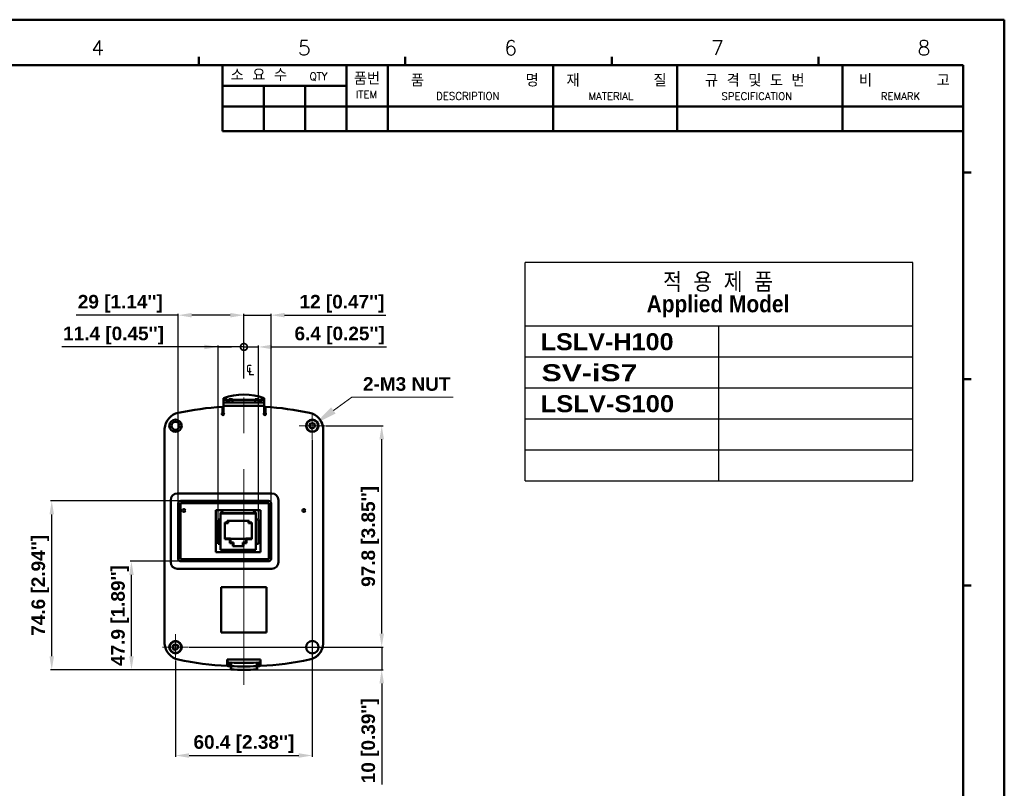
# Model space of a CAD drawing. Header units: millimetres. Extents: x 0 to 766, y 0 to 542.
# Tile 17 of 17: x 331 to 766, y 202 to 542. Entities that reach past the tile are written whole.
import ezdxf
from ezdxf.enums import TextEntityAlignment as Align

# ---------------------------------------------------------------- set-up
doc = ezdxf.new("R2010")
doc.units = ezdxf.units.MM
doc.header["$LTSCALE"] = 5
doc.linetypes.add('CENTER2', pattern=[28.575, 19.05, -3.175, 3.175, -3.175])
for name, color, linetype, lineweight in [('AM_0', 7, 'Continuous', 50), ('AM_4N_Thread', 8, 'Continuous', 15), ('AM_5_Dimension', 6, 'Continuous', 15), ('AM_7_Center', 1, 'CENTER2', 13)]:
    doc.layers.add(name, color=color, linetype=linetype, lineweight=lineweight)
doc.styles.add('AR', font='arialbd.ttf')
doc.styles.add('WHGTXT', font='simplex', dxfattribs={"bigfont": 'whgtxt'})
doc.dimstyles.new("B's_st.$0", dxfattribs={"dimtxt": 2.5, "dimasz": 2.5, "dimexe": 1, "dimexo": 0.5, "dimgap": 0.9, "dimtad": 1, "dimzin": 9, "dimdsep": 46, "dimtxsty": 'WHGTXT', "dimcen": 0, "dimclrd": 256, "dimclre": 256, "dimclrt": 256, "dimadec": 1, "dimazin": 2, "dimtp": 0.01, "dimtm": 0.01, "dimtfac": 1, "dimtmove": 0, "dimatfit": 3, "dimfxl": 1, "dimtolj": 1, "dimarcsym": 0})

# ---------------------------------------------------------------- blocks, each defined once
blk = doc.blocks.new('A$C759C226F')
at = {"linetype": 'Continuous'}
blk.add_line((334.43, 236.49), (0, 236.49), dxfattribs=at)
for p, q in [((334.43, 236.49), (334.43, 0)), ((334.43, 236.49), (334.43, 0)), ((19.91, 227.73), (326.47, 227.73)), ((179.16, 229.32), (179.16, 227.73)), ((183.78, 214.99), (183.78, 227.73)), ((207.67, 214.99), (207.67, 227.73)), ((215.63, 214.99), (215.63, 227.73)), ((218.97, 229.32), (218.97, 227.73)), ((247.48, 214.99), (247.48, 227.73)), ((258.79, 229.32), (258.79, 227.73)), ((271.37, 214.99), (271.37, 227.73)), ((298.6, 229.32), (298.6, 227.73)), ((303.22, 214.99), (303.22, 227.73)), ((326.47, 7.96), (326.47, 227.73)), ((183.78, 223.75), (207.67, 223.75)), ((191.74, 214.99), (191.74, 223.75)), ((199.7, 214.99), (199.7, 223.75)), ((183.78, 219.77), (326.47, 219.77)), ((183.78, 214.99), (326.47, 214.99)), ((328.06, 207.03), (326.47, 207.03)), ((328.06, 167.22), (326.47, 167.22)), ((328.06, 127.4), (326.47, 127.4))]:
    blk.add_line(p, q)
at = {"style": 'WHGTXT'}
for s, height, p in [('4', 2.87, (158.45, 229.63)), ('5', 2.87, (198.27, 229.63)), ('6', 2.87, (238.08, 229.63)), ('7', 2.87, (277.89, 229.63)), ('8', 2.87, (317.7, 229.63)), ('소 요 수  ', 2.389, (185.33, 224.64)), ('QTY', 1.433, (200.54, 224.85)), ('품번', 2.389, (209.06, 223.94)), ('품           명', 2.3888, (220.05, 223.59)), ('재        질 ', 2.3888, (250.05, 223.59)), ('규 격 및 도 번 ', 2.389, (276.75, 223.59)), ('비       고', 2.389, (306.42, 223.59)), ('ITEM ', 1.433, (209.44, 221.37)), ('DESCRIPTION', 1.4333, (224.93, 221.06)), ('MATERIAL', 1.433, (254.28, 221.01)), ('SPECIFICATION', 1.4333, (279.92, 221.01)), ('REMARK', 1.433, (310.62, 221.01))]:
    blk.add_text(s, height=height, dxfattribs=at).set_placement(p)
blk = doc.blocks.new('*D19')
at = {"layer": 'AM_5_Dimension', "linetype": 'ByBlock', "lineweight": -2, "transparency": 16777216}
for p, q in [((402.24, 302.61), (380.21, 302.61)), ((380.81, 260.7), (380.81, 296.61)), ((430.16, 254.7), (380.21, 254.7))]:
    blk.add_line(p, q, dxfattribs=at)
at = {"layer": 'AM_5_Dimension', "transparency": 16777216}
for points in [[(379.81, 296.61), (381.81, 296.61), (380.81, 302.61)], [(379.81, 260.7), (381.81, 260.7), (380.81, 254.7)]]:
    blk.add_solid(points, dxfattribs=at)
at = {"layer": 'DEFPOINTS', "color": 0, "transparency": 16777216}
for p in [(380.81, 302.61), (402.54, 302.61), (430.46, 254.7)]:
    blk.add_point(p, dxfattribs=at)
at = {"layer": 'AM_5_Dimension', "transparency": 16777216, "insert": (375.75, 278.66), "char_height": 6, "attachment_point": 5, "rotation": 90, "style": 'AR'}
blk.add_mtext("\\A1;47.9 [1.89'']", dxfattribs=at)
blk = doc.blocks.new('*D24')
at = {"layer": 'AM_5_Dimension', "linetype": 'ByBlock', "lineweight": -2, "transparency": 16777216}
for p, q in [((402.24, 329.3), (345.01, 329.3)), ((345.61, 260.7), (345.61, 323.3)), ((430.16, 254.7), (345.01, 254.7))]:
    blk.add_line(p, q, dxfattribs=at)
at = {"layer": 'AM_5_Dimension', "transparency": 16777216}
for points in [[(344.61, 323.3), (346.61, 323.3), (345.61, 329.3)], [(344.61, 260.7), (346.61, 260.7), (345.61, 254.7)]]:
    blk.add_solid(points, dxfattribs=at)
at = {"layer": 'DEFPOINTS', "color": 0, "transparency": 16777216}
for p in [(345.61, 329.3), (402.54, 329.3), (430.46, 254.7)]:
    blk.add_point(p, dxfattribs=at)
at = {"layer": 'AM_5_Dimension', "transparency": 16777216, "insert": (340.55, 292), "char_height": 6, "attachment_point": 5, "rotation": 90, "style": 'AR'}
blk.add_mtext("\\A1;74.6 [2.94'']", dxfattribs=at)
blk = doc.blocks.new('*D31')
at = {"layer": 'AM_5_Dimension', "linetype": 'ByBlock', "lineweight": -2, "transparency": 16777216}
for p, q in [((401.44, 411.33), (356.32, 411.33)), ((401.44, 328.5), (401.44, 411.93)), ((424.46, 411.33), (407.44, 411.33)), ((430.46, 383.35), (430.46, 411.93))]:
    blk.add_line(p, q, dxfattribs=at)
at = {"layer": 'AM_5_Dimension', "transparency": 16777216}
for points in [[(407.44, 412.33), (407.44, 410.33), (401.44, 411.33)], [(424.46, 412.33), (424.46, 410.33), (430.46, 411.33)]]:
    blk.add_solid(points, dxfattribs=at)
at = {"layer": 'DEFPOINTS', "color": 0, "transparency": 16777216}
for p in [(430.46, 411.33), (430.46, 383.05), (401.44, 328.2)]:
    blk.add_point(p, dxfattribs=at)
at = {"layer": 'AM_5_Dimension', "transparency": 16777216, "insert": (375.88, 416.39), "char_height": 6, "attachment_point": 5, "style": 'AR'}
blk.add_mtext("\\A1;29 [1.14'']", dxfattribs=at)
blk = doc.blocks.new('*D32')
at = {"layer": 'AM_5_Dimension', "linetype": 'ByBlock', "lineweight": -2, "transparency": 16777216}
for p, q in [((424.46, 411.33), (418.46, 411.33)), ((430.46, 383.35), (430.46, 411.93)), ((430.46, 411.33), (442.44, 411.33)), ((442.44, 328.5), (442.44, 411.93)), ((448.44, 411.33), (493.12, 411.33))]:
    blk.add_line(p, q, dxfattribs=at)
at = {"layer": 'AM_5_Dimension', "transparency": 16777216}
for points in [[(424.46, 412.33), (424.46, 410.33), (430.46, 411.33)], [(448.44, 412.33), (448.44, 410.33), (442.44, 411.33)]]:
    blk.add_solid(points, dxfattribs=at)
at = {"layer": 'DEFPOINTS', "color": 0, "transparency": 16777216}
for p in [(430.46, 411.33), (430.46, 383.05), (442.44, 328.2)]:
    blk.add_point(p, dxfattribs=at)
at = {"layer": 'AM_5_Dimension', "transparency": 16777216, "insert": (473.78, 416.39), "char_height": 6, "attachment_point": 5, "style": 'AR'}
blk.add_mtext("\\A1;12 [0.47'']", dxfattribs=at)
blk = doc.blocks.new('*D35')
at = {"layer": 'AM_5_Dimension', "linetype": 'ByBlock', "lineweight": -2, "transparency": 16777216}
for p, q in [((460.66, 356.45), (460.66, 216.24)), ((400.26, 258.65), (400.26, 216.24)), ((406.26, 216.84), (454.66, 216.84))]:
    blk.add_line(p, q, dxfattribs=at)
at = {"layer": 'AM_5_Dimension', "transparency": 16777216}
for points in [[(406.26, 217.84), (406.26, 215.84), (400.26, 216.84)], [(454.66, 217.84), (454.66, 215.84), (460.66, 216.84)]]:
    blk.add_solid(points, dxfattribs=at)
at = {"layer": 'DEFPOINTS', "color": 0, "transparency": 16777216}
for p in [(460.66, 356.75), (400.26, 258.95), (460.66, 216.84)]:
    blk.add_point(p, dxfattribs=at)
at = {"layer": 'AM_5_Dimension', "transparency": 16777216, "insert": (430.46, 221.9), "char_height": 6, "attachment_point": 5, "style": 'AR'}
blk.add_mtext("\\A1;60.4 [2.38'']", dxfattribs=at)
blk = doc.blocks.new('*D36')
at = {"layer": 'AM_5_Dimension', "linetype": 'ByBlock', "lineweight": -2, "transparency": 16777216}
for p, q in [((466.71, 362.5), (491.92, 362.5)), ((491.32, 270.7), (491.32, 356.5)), ((406.31, 264.7), (491.92, 264.7))]:
    blk.add_line(p, q, dxfattribs=at)
at = {"layer": 'AM_5_Dimension', "transparency": 16777216}
for points in [[(490.32, 356.5), (492.32, 356.5), (491.32, 362.5)], [(490.32, 270.7), (492.32, 270.7), (491.32, 264.7)]]:
    blk.add_solid(points, dxfattribs=at)
at = {"layer": 'DEFPOINTS', "color": 0, "transparency": 16777216}
for p in [(466.41, 362.5), (491.32, 362.5), (406.01, 264.7)]:
    blk.add_point(p, dxfattribs=at)
at = {"layer": 'AM_5_Dimension', "transparency": 16777216, "insert": (486.26, 313.6), "char_height": 6, "attachment_point": 5, "rotation": 90, "style": 'AR'}
blk.add_mtext("\\A1;97.8 [3.85'']", dxfattribs=at)
blk = doc.blocks.new('*D37')
at = {"layer": 'AM_5_Dimension', "linetype": 'ByBlock', "lineweight": -2, "transparency": 16777216}
for p, q in [((491.32, 270.7), (491.32, 276.7)), ((406.31, 264.7), (491.92, 264.7)), ((491.32, 264.7), (491.32, 254.7)), ((430.76, 254.7), (491.92, 254.7)), ((491.32, 248.7), (491.32, 204.03))]:
    blk.add_line(p, q, dxfattribs=at)
at = {"layer": 'AM_5_Dimension', "transparency": 16777216}
for points in [[(490.32, 270.7), (492.32, 270.7), (491.32, 264.7)], [(490.32, 248.7), (492.32, 248.7), (491.32, 254.7)]]:
    blk.add_solid(points, dxfattribs=at)
at = {"layer": 'DEFPOINTS', "color": 0, "transparency": 16777216}
for p in [(406.01, 264.7), (491.32, 264.7), (430.46, 254.7)]:
    blk.add_point(p, dxfattribs=at)
at = {"layer": 'AM_5_Dimension', "transparency": 16777216, "insert": (486.26, 223.36), "char_height": 6, "attachment_point": 5, "rotation": 90, "style": 'AR'}
blk.add_mtext("\\A1;10 [0.39'']", dxfattribs=at)
blk = doc.blocks.new('_DotSmall')
at = {"color": 0, "linetype": 'ByBlock', "const_width": 0.5}
blk.add_lwpolyline([(-0.0625, 0, 1), (0.0625, 0, 1)], format="xyb", close=True, dxfattribs=at)
blk = doc.blocks.new('*D42')
at = {"layer": 'AM_5_Dimension', "linetype": 'ByBlock', "lineweight": -2, "transparency": 16777216}
for p, q in [((419.04, 397.3), (350.06, 397.3)), ((419.04, 321.44), (419.04, 397.9)), ((419.04, 397.3), (425.04, 397.3)), ((430.46, 397.3), (425.04, 397.3)), ((430.46, 383.35), (430.46, 397.9))]:
    blk.add_line(p, q, dxfattribs=at)
at = {"layer": 'AM_5_Dimension', "lineweight": -2, "transparency": 16777216}
blk.add_line((413.04, 397.3), (407.04, 397.3), dxfattribs=at)
at = {"layer": 'AM_5_Dimension', "transparency": 16777216}
blk.add_solid([(413.04, 398.3), (413.04, 396.3), (419.04, 397.3)], dxfattribs=at)
at = {"layer": 'DEFPOINTS', "color": 0, "transparency": 16777216}
for p in [(430.46, 397.3), (430.46, 383.05), (419.04, 321.14)]:
    blk.add_point(p, dxfattribs=at)
at = {"layer": 'AM_5_Dimension', "lineweight": -2, "transparency": 16777216, "xscale": 6, "yscale": 6, "zscale": 6}
blk.add_blockref('_DotSmall', (430.46, 397.3), dxfattribs=at)
at = {"layer": 'AM_5_Dimension', "transparency": 16777216, "insert": (372.89, 402.35), "char_height": 6, "attachment_point": 5, "style": 'AR'}
blk.add_mtext("\\A1;11.4 [0.45'']", dxfattribs=at)
blk = doc.blocks.new('*D43')
at = {"layer": 'AM_5_Dimension', "linetype": 'ByBlock', "lineweight": -2, "transparency": 16777216}
for p, q in [((430.46, 397.3), (418.46, 397.3)), ((430.46, 383.35), (430.46, 397.9)), ((430.46, 397.3), (436.84, 397.3)), ((436.84, 321.44), (436.84, 397.9)), ((442.84, 397.3), (493.4, 397.3))]:
    blk.add_line(p, q, dxfattribs=at)
at = {"layer": 'AM_5_Dimension', "transparency": 16777216}
blk.add_solid([(442.84, 398.3), (442.84, 396.3), (436.84, 397.3)], dxfattribs=at)
at = {"layer": 'DEFPOINTS', "color": 0, "transparency": 16777216}
for p in [(430.46, 397.3), (430.46, 383.05), (436.84, 321.14)]:
    blk.add_point(p, dxfattribs=at)
at = {"layer": 'AM_5_Dimension', "lineweight": -2, "transparency": 16777216, "xscale": 6, "yscale": 6, "zscale": 6}
blk.add_blockref('_DotSmall', (430.46, 397.3), dxfattribs=at)
at = {"layer": 'AM_5_Dimension', "transparency": 16777216, "insert": (472.74, 402.35), "char_height": 6, "attachment_point": 5, "style": 'AR'}
blk.add_mtext("\\A1;6.4 [0.25'']", dxfattribs=at)

msp = doc.modelspace()

# ---------------------------------------------------------------- linework, layer by layer
for p, q in [((554.62, 338.22), (554.62, 434.61)), ((725.86, 434.61), (554.62, 434.61)), ((725.86, 338.22), (725.86, 434.61)), ((554.62, 406.64), (725.86, 406.64)), ((640.24, 338.22), (640.24, 406.64)), ((554.62, 392.95), (725.86, 392.95)), ((554.62, 379.27), (725.86, 379.27)), ((554.62, 365.59), (725.86, 365.59)), ((554.62, 351.9), (725.86, 351.9)), ((554.62, 338.22), (725.86, 338.22))]:
    msp.add_line(p, q)
at = {"layer": 'AM_0'}
for p, q in [((421.46, 368.13), (421.46, 374.64)), ((422.96, 374.17), (421.46, 374.17)), ((422.96, 374.01), (421.46, 374.01)), ((422.96, 372.82), (422.96, 374.17)), ((423.96, 372.82), (423.96, 374.17)), ((425.46, 374.17), (423.96, 374.17)), ((425.46, 374.01), (423.96, 374.01)), ((425.46, 372.82), (425.46, 374.17)), ((435.46, 372.82), (435.46, 374.17)), ((435.46, 374.17), (436.96, 374.17)), ((435.46, 374.01), (436.96, 374.01)), ((436.96, 372.82), (436.96, 374.17)), ((437.96, 372.82), (437.96, 374.17)), ((437.96, 374.17), (439.46, 374.17)), ((437.96, 374.01), (439.46, 374.01)), ((439.46, 368.13), (439.46, 374.64)), ((420.96, 370.88), (420.96, 368.13)), ((421.18, 370.66), (421.18, 369.62)), ((422.96, 372.82), (421.46, 372.82)), ((421.46, 372.73), (439.46, 372.73)), ((421.46, 371.24), (439.46, 371.24)), ((422.96, 373.88), (423.96, 373.88)), ((425.46, 372.82), (423.96, 372.82)), ((425.46, 373.88), (435.46, 373.88)), ((435.46, 372.82), (436.96, 372.82)), ((436.96, 373.88), (437.96, 373.88)), ((437.96, 372.82), (439.46, 372.82)), ((439.78, 369.62), (439.78, 370.66)), ((439.96, 370.88), (439.96, 368.13)), ((421.18, 369.28), (421.18, 368.6)), ((439.78, 368.6), (439.78, 369.28)), ((395.46, 266.2), (395.46, 361.2)), ((465.46, 361.2), (465.46, 266.2)), ((465.48, 361.19), (465.48, 266.19)), ((401.04, 332.6), (442.84, 332.6)), ((398.14, 302.2), (398.14, 329.7)), ((401.44, 328.2), (401.44, 303.71)), ((402.44, 328.3), (402.44, 303.61)), ((441.44, 328.3), (402.44, 328.3)), ((441.34, 329.3), (402.54, 329.3)), ((441.44, 303.61), (441.44, 328.3)), ((442.44, 303.71), (442.44, 328.2)), ((445.74, 329.7), (445.74, 302.2)), ((418.04, 325.2), (418.04, 306.71)), ((437.84, 325.2), (418.04, 325.2)), ((420.14, 323.96), (420.14, 307.71)), ((435.74, 323.71), (420.14, 323.71)), ((420.39, 324.21), (420.39, 323.71)), ((420.39, 324.21), (421.19, 324.21)), ((421.19, 323.71), (421.19, 324.21)), ((421.44, 323.71), (421.44, 323.96)), ((434.44, 323.91), (421.44, 323.91)), ((434.44, 323.96), (434.44, 323.71)), ((434.69, 324.21), (434.69, 323.71)), ((434.69, 324.21), (435.49, 324.21)), ((435.49, 323.71), (435.49, 324.21)), ((435.74, 307.71), (435.74, 323.96)), ((437.84, 306.71), (437.84, 325.2)), ((419.04, 310.29), (419.04, 321.14)), ((420.14, 321.14), (419.04, 321.14)), ((421.97, 312.4), (421.97, 319.81)), ((421.97, 319.81), (423.14, 319.81)), ((421.97, 319.51), (423.44, 319.51)), ((423.14, 319.81), (423.14, 320.51)), ((423.14, 320.51), (432.74, 320.51)), ((423.44, 319.51), (423.44, 320.51)), ((432.44, 320.51), (432.44, 319.51)), ((432.44, 319.51), (433.91, 319.51)), ((432.74, 320.51), (432.74, 319.81)), ((432.74, 319.81), (433.91, 319.81)), ((433.91, 319.81), (433.91, 312.4)), ((435.74, 321.14), (436.84, 321.14)), ((436.84, 310.29), (436.84, 321.14)), ((420.14, 310.29), (419.04, 310.29)), ((424.54, 312.7), (421.97, 312.7)), ((424.24, 312.4), (421.97, 312.4)), ((424.24, 310.7), (424.24, 312.4)), ((425.61, 310.7), (424.24, 310.7)), ((424.54, 311), (424.54, 312.7)), ((424.54, 312.51), (431.34, 312.51)), ((425.91, 311), (424.54, 311)), ((425.61, 309.31), (425.61, 310.7)), ((430.27, 309.31), (425.61, 309.31)), ((425.91, 309.31), (425.91, 311)), ((431.34, 311), (429.97, 311)), ((429.97, 311), (429.97, 309.31)), ((431.64, 310.7), (430.27, 310.7)), ((430.27, 310.7), (430.27, 309.31)), ((433.91, 312.7), (431.34, 312.7)), ((431.34, 312.7), (431.34, 311)), ((433.91, 312.4), (431.64, 312.4)), ((431.64, 312.4), (431.64, 310.7)), ((435.74, 310.29), (436.84, 310.29)), ((418.04, 306.71), (437.84, 306.71)), ((420.14, 307.71), (435.74, 307.71)), ((402.44, 303.61), (441.44, 303.61)), ((402.54, 302.61), (441.34, 302.61)), ((442.84, 299.3), (401.04, 299.3)), ((440.46, 291.2), (420.46, 291.2)), ((420.46, 291.2), (420.46, 271.2)), ((440.46, 271.2), (440.46, 291.2)), ((420.46, 271.2), (440.46, 271.2)), ((437.81, 259.32), (423.11, 259.32)), ((423.11, 259.32), (423.11, 256.39)), ((423.19, 257.94), (423.19, 259.32)), ((423.19, 257.94), (423.43, 257.88)), ((423.43, 256.38), (423.43, 257.88)), ((423.98, 257.85), (423.93, 257.86)), ((423.93, 256.35), (423.93, 257.86)), ((423.98, 257.85), (423.98, 256.35)), ((424.48, 257.83), (424.81, 257.88)), ((424.48, 257.83), (424.48, 256.33)), ((424.81, 257.88), (424.81, 256.31)), ((436.43, 257.83), (436.11, 257.88)), ((436.11, 256.31), (436.11, 257.88)), ((436.43, 256.33), (436.43, 257.83)), ((436.98, 257.86), (436.93, 257.85)), ((436.93, 256.35), (436.93, 257.85)), ((436.98, 257.86), (436.98, 256.35)), ((437.73, 257.94), (437.48, 257.88)), ((437.48, 257.88), (437.48, 256.38)), ((437.73, 257.94), (437.73, 259.32)), ((437.81, 256.39), (437.81, 259.32)), ((423.11, 256.39), (423.43, 256.38)), ((424.48, 256.33), (424.6, 256.32)), ((424.73, 254.82), (424.68, 254.82)), ((436.19, 254.82), (436.24, 254.82)), ((436.43, 256.33), (436.32, 256.32)), ((437.81, 256.39), (437.48, 256.38))]:
    msp.add_line(p, q, dxfattribs=at)
for centre, radius in [((400.26, 362.5), 2.75), ((460.66, 362.5), 2.75), ((400.26, 362.5), 1.75), ((460.66, 362.5), 2.55), ((460.66, 362.5), 1.1), ((403.97, 325.11), 0.65), ((456.95, 325.11), 0.65), ((400.26, 264.7), 2.75), ((400.26, 264.7), 2.55), ((400.26, 264.7), 1.1), ((460.66, 264.7), 2.75)]:
    msp.add_circle(centre, radius, dxfattribs=at)
for centre, radius, start, end in [((430.46, 351.31), 25, 68.8998, 111.1002), ((430.46, 229.53), 141.67, 93.8451, 101.8123), ((430.48, 229.53), 141.67, 93.764, 93.8527), ((430.48, 229.53), 141.07, 93.78, 93.87), ((430.48, 229.53), 141.44, 93.6565, 93.7701), ((430.48, 229.53), 140.4, 93.6836, 93.7981), ((430.48, 229.53), 141.44, 86.2299, 86.3597), ((430.48, 229.53), 140.4, 86.2019, 86.3327), ((430.48, 229.53), 141.67, 86.1633, 86.236), ((430.48, 229.53), 141.07, 86.1464, 86.22), ((430.46, 229.53), 141.67, 78.1877, 86.1549), ((403.01, 360.8), 7.56, 101.8123, 176.9851), ((421.21, 367.7), 0.5, 120, 60), ((430.48, 229.53), 140.15, 93.8047, 93.8951), ((439.71, 367.7), 0.5, 120, 60), ((430.48, 229.53), 140.15, 86.1213, 86.1953), ((457.91, 360.8), 7.56, 3.0149, 78.1877), ((457.93, 360.8), 7.56, 3.0149, 26.7161), ((401.04, 329.7), 2.9, 90, 180), ((442.84, 329.7), 2.9, 0, 90), ((402.54, 328.2), 1.1, 90, 180), ((441.34, 328.2), 1.1, 0, 90), ((420.39, 323.96), 0.25, 90, 180), ((421.19, 323.96), 0.25, 0, 90), ((434.69, 323.96), 0.25, 90, 180), ((435.49, 323.96), 0.25, 0, 90), ((401.04, 302.2), 2.9, 180, 270), ((402.54, 303.71), 1.1, 180, 270), ((441.34, 303.71), 1.1, 270, 0), ((442.84, 302.2), 2.9, 270, 0), ((403.01, 266.6), 7.56, 183.0149, 258.1877), ((457.91, 266.6), 7.56, 281.8123, 356.9851), ((457.93, 266.59), 7.56, 298.4436, 356.9851), ((430.46, 397.87), 141.67, 258.1877, 267.0256), ((430.46, 397.87), 140.11, 267.6893, 272.3107), ((430.46, 397.87), 141.67, 272.9744, 281.8123), ((430.46, 397.87), 141.67, 267.1577, 267.5827), ((430.46, 397.87), 143.17, 267.7072, 272.2928), ((430.46, 397.87), 141.67, 267.7148, 272.2852), ((430.46, 397.87), 141.67, 272.4173, 272.8423)]:
    msp.add_arc(centre, radius, start, end, dxfattribs=at)
for points, start_tangent, end_tangent in [([(420.96, 369.3), (421.18, 369.32)], (0.99769, 0.067935), (0.997796, 0.066362)), ([(421.46, 368.62), (421.18, 368.6)], (-0.997916, -0.064533), (-0.997784, -0.066534)), ([(439.78, 368.6), (439.46, 368.62)], (-0.997784, 0.066534), (-0.997934, 0.064247)), ([(423.14, 319.81), (423.2, 319.75), (423.26, 319.7), (423.31, 319.64), (423.36, 319.59), (423.4, 319.55), (423.43, 319.52), (423.44, 319.51)], (0.707107, -0.707107), (0.707107, -0.707107)), ([(432.74, 319.81), (432.69, 319.75), (432.63, 319.7), (432.58, 319.64), (432.53, 319.59), (432.49, 319.55), (432.46, 319.52), (432.44, 319.51)], (-0.707107, -0.707107), (-0.707107, -0.707107)), ([(424.24, 312.4), (424.3, 312.46), (424.36, 312.51), (424.41, 312.57), (424.46, 312.62), (424.5, 312.66), (424.53, 312.69), (424.54, 312.7)], (0.707107, 0.707107), (0.707107, 0.707107)), ([(424.24, 310.7), (424.3, 310.76), (424.36, 310.81), (424.41, 310.87), (424.46, 310.92), (424.5, 310.96), (424.53, 310.99), (424.54, 311)], (0.707107, 0.707107), (0.707107, 0.707107)), ([(425.61, 310.7), (425.67, 310.76), (425.73, 310.81), (425.78, 310.87), (425.83, 310.92), (425.87, 310.96), (425.9, 310.99), (425.91, 311)], (0.707107, 0.707107), (0.707107, 0.707107)), ([(430.27, 310.7), (430.22, 310.76), (430.16, 310.81), (430.11, 310.87), (430.06, 310.92), (430.02, 310.96), (429.99, 310.99), (429.97, 311)], (-0.707107, 0.707107), (-0.707107, 0.707107)), ([(431.64, 312.4), (431.59, 312.46), (431.53, 312.51), (431.48, 312.57), (431.43, 312.62), (431.39, 312.66), (431.36, 312.69), (431.34, 312.7)], (-0.707107, 0.707107), (-0.707107, 0.707107)), ([(431.64, 310.7), (431.59, 310.76), (431.53, 310.81), (431.48, 310.87), (431.43, 310.92), (431.39, 310.96), (431.36, 310.99), (431.34, 311)], (-0.707107, 0.707107), (-0.707107, 0.707107)), ([(423.43, 257.88), (423.48, 257.88), (423.59, 257.87), (423.75, 257.86), (423.93, 257.86)], (0.977274, -0.211982), (0.998916, -0.046556)), ([(423.98, 257.85), (424.17, 257.84), (424.33, 257.84), (424.44, 257.84), (424.48, 257.83)], (0.998933, -0.046192), (0.9924, 0.123058)), ([(436.43, 257.83), (436.48, 257.84), (436.59, 257.84), (436.75, 257.84), (436.93, 257.85)], (0.9924, -0.123058), (0.998933, 0.046192)), ([(436.98, 257.86), (437.17, 257.86), (437.33, 257.87), (437.44, 257.88), (437.48, 257.88)], (0.998916, 0.046556), (0.977274, 0.211982)), ([(424.6, 256.32), (424.63, 255.82), (424.65, 255.32), (424.68, 254.82)], (0.052179, -0.998638), (0.052183, -0.998638)), ([(424.81, 256.31), (424.78, 255.81), (424.76, 255.32), (424.73, 254.82)], (-0.052404, -0.998626), (-0.052404, -0.998626)), ([(436.11, 256.31), (436.13, 255.81), (436.16, 255.32), (436.19, 254.82)], (0.052404, -0.998626), (0.052404, -0.998626)), ([(436.32, 256.32), (436.29, 255.82), (436.27, 255.32), (436.24, 254.82)], (-0.052179, -0.998638), (-0.052183, -0.998638))]:
    msp.add_spline(points, degree=3, dxfattribs=dict(at, start_tangent=start_tangent, end_tangent=end_tangent))
at = {"layer": 'AM_4N_Thread'}
for centre in [(460.66, 362.5), (400.26, 264.7)]:
    msp.add_arc(centre, 1.5, 355.1063, 272.9558, dxfattribs=at)
at = {"layer": 'AM_5_Dimension'}
for p, q in [((478.05, 375.14), (469.96, 369.26)), ((522.84, 375.14), (478.05, 375.14))]:
    msp.add_line(p, q, dxfattribs=at)
msp.add_solid([(468.98, 370.61), (470.94, 367.91), (461.87, 363.38)], dxfattribs=at)
at = {"layer": 'AM_7_Center'}
for p, q in [((430.46, 248.04), (430.46, 383.05)), ((460.66, 368.25), (460.66, 356.75)), ((454.91, 362.5), (466.41, 362.5)), ((400.26, 270.45), (400.26, 258.95)), ((394.51, 264.7), (406.01, 264.7))]:
    msp.add_line(p, q, dxfattribs=at)

# ---------------------------------------------------------------- block references
at = {"layer": 'AM_0', "xscale": 2.291214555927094, "yscale": 2.291214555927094, "zscale": 2.291214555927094}
msp.add_blockref('A$C759C226F', (0, 0), dxfattribs=at)

# ---------------------------------------------------------------- texts
at = {"layer": 'AM_0', "style": 'AR', "width": 0.880002}
for s, p in [('적  용  제  품', (639.83, 420.18)), ('Applied Model', (639.83, 410.36))]:
    msp.add_text(s, height=7.5, dxfattribs=at).set_placement(p, align=Align.BOTTOM_CENTER)
at = {"layer": 'AM_0', "style": 'AR'}
for s, width, p, p2 in [('LSLV-H100', 1.061254, (561.49, 395.86), (620.2, 395.86)), ('SV-iS7', 1.276267, (561.9, 382.17), (604.26, 382.17)), ('LSLV-S100', 1.076906, (561.49, 368.49), (620.44, 368.49))]:
    msp.add_text(s, height=7.5, dxfattribs=dict(at, width=width)).set_placement(p, p2, align=Align.FIT)
at = {"layer": 'AM_5_Dimension', "style": 'WHGTXT'}
msp.add_text('℄', height=5.46, dxfattribs=at).set_placement((431.36, 385.28))
at = {"layer": 'AM_5_Dimension', "insert": (502.36, 380.9), "char_height": 6, "attachment_point": 5, "style": 'AR'}
msp.add_mtext('\\A1;2-M3 NUT', dxfattribs=at)

# ---------------------------------------------------------------- dimensions: what is measured, and where the dimension line sits
at = {"layer": 'AM_5_Dimension'}
for base, p1, override, picture, middle in [((430.46, 411.33), (401.44, 328.2), {"dimscale": 0.6, "dimtxt": 10, "dimasz": 10, "dimgap": 2, "dimdec": 1, "dimtxsty": 'AR', "dimtdec": 1, "dimarcsym": 1}, '*D31', (375.88, 411.33)), ((430.46, 411.33), (442.44, 328.2), {"dimscale": 0.6, "dimtxt": 10, "dimasz": 10, "dimgap": 2, "dimdec": 1, "dimtxsty": 'AR', "dimtdec": 1, "dimarcsym": 1}, '*D32', (473.78, 411.33)), ((430.46, 397.3), (419.04, 321.14), {"dimscale": 0.6, "dimtxt": 10, "dimasz": 10, "dimgap": 2, "dimdec": 1, "dimtxsty": 'AR', "dimblk2": 'DotSmall', "dimsah": 1, "dimtdec": 1, "dimarcsym": 1}, '*D42', (372.89, 397.3)), ((430.46, 397.3), (436.84, 321.14), {"dimscale": 0.6, "dimtxt": 10, "dimasz": 10, "dimgap": 2, "dimdec": 1, "dimtxsty": 'AR', "dimblk2": 'DotSmall', "dimsah": 1, "dimtdec": 1, "dimarcsym": 1}, '*D43', (472.74, 397.3))]:
    dim = msp.add_linear_dim(base=base, p1=p1, p2=(430.46, 383.05), dimstyle="B's_st.$0", override=override, dxfattribs=at)
    dim.commit()
    dim.dimension.update_dxf_attribs({"geometry": picture, "text_midpoint": middle, "dimtype": 160})
for base, p1, p2, picture, middle in [((491.32, 362.5), (406.01, 264.7), (466.41, 362.5), '*D36', (486.26, 313.6)), ((345.61, 329.3), (430.46, 254.7), (402.54, 329.3), '*D24', (340.55, 292)), ((380.81, 302.61), (430.46, 254.7), (402.54, 302.61), '*D19', (375.75, 278.66))]:
    dim = msp.add_linear_dim(base=base, p1=p1, p2=p2, angle=90, dimstyle="B's_st.$0", override={"dimscale": 0.6, "dimtxt": 10, "dimasz": 10, "dimgap": 2, "dimdec": 1, "dimtxsty": 'AR', "dimtdec": 1, "dimarcsym": 1}, dxfattribs=at)
    dim.commit()
    dim.dimension.update_dxf_attribs({"geometry": picture, "text_midpoint": middle})
dim = msp.add_linear_dim(base=(460.66, 216.84), p1=(400.26, 258.95), p2=(460.66, 356.75), dimstyle="B's_st.$0", override={"dimscale": 0.6, "dimtxt": 10, "dimasz": 10, "dimgap": 2, "dimdec": 1, "dimtxsty": 'AR', "dimtdec": 1, "dimarcsym": 1}, dxfattribs=at)
dim.commit()
dim.dimension.update_dxf_attribs({"geometry": '*D35', "text_midpoint": (430.46, 221.9)})
dim = msp.add_linear_dim(base=(491.32, 264.7), p1=(430.46, 254.7), p2=(406.01, 264.7), angle=90, dimstyle="B's_st.$0", override={"dimscale": 0.6, "dimtxt": 10, "dimasz": 10, "dimgap": 2, "dimdec": 1, "dimtxsty": 'AR', "dimtdec": 1, "dimarcsym": 1}, dxfattribs=at)
dim.commit()
dim.dimension.update_dxf_attribs({"geometry": '*D37', "text_midpoint": (491.32, 223.36), "dimtype": 160})

doc.saveas('drawing.dxf')
